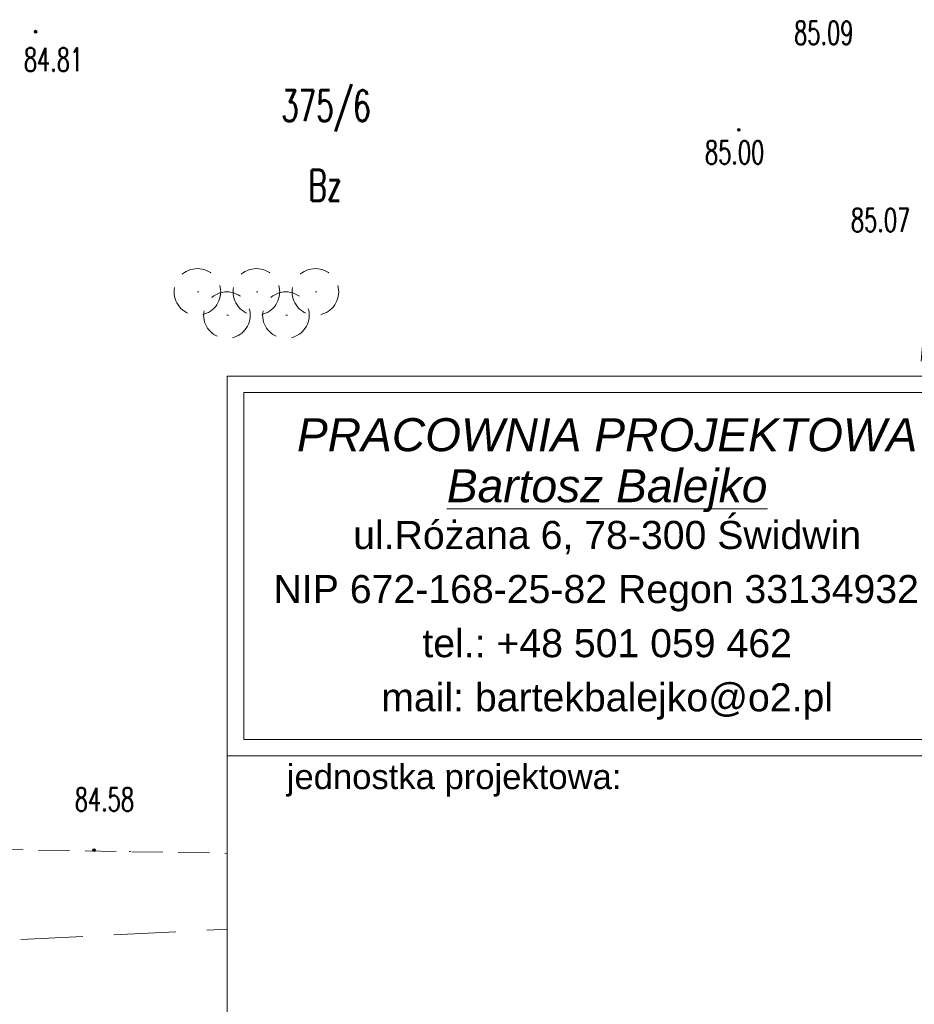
# Model space of a CAD drawing. Extents: x -134780 to 5540120, y 74663 to 5964901.
# Tile 11 of 84: x 5539558 to 5539586, y 5961279 to 5961311. Entities that reach past the tile are written whole.
import ezdxf
from ezdxf import colors
from ezdxf.entities.mleader import LeaderData, LeaderLine
from ezdxf.math import Vec2, Vec3

# ---------------------------------------------------------------- set-up
doc = ezdxf.new("R2010")
doc.units = 0
doc.header["$MEASUREMENT"] = 0
doc.set_wipeout_variables(frame=1)
for name, pattern in [('L_0_03', [1, 0.5, -0.5]), ('L_0_04', [1.5, 1, -0.5]), ('L_0_0C', [3, 2, -1])]:
    doc.linetypes.add(name, pattern=pattern)
for name, color, linetype, lineweight in [('#opisy', 7, 'Continuous', 0), ('0_Nr_Pióra__7', 7, 'Continuous', 13), ('ARCH TABELA_Nr_Pióra__21', 7, 'Continuous', 9), ('ARCH TABELA_Nr_Pióra__7', 7, 'Continuous', 13), ('mapa', 7, 'Continuous', 13), ('ogrodzenie_trwale_Nr_Pióra__7', 7, 'Continuous', 13), ('pikieta_sztuczna_Atr2_Nr_Pióra__7', 7, 'Continuous', 13), ('pikieta_sztuczna_Nr_Pióra__7', 7, 'Continuous', 13), ('plac_sportowy_Nr_Pióra__7', 7, 'Continuous', 13), ('Zakres_Nr_Pióra__7', 7, 'Continuous', 13), ('zasuwa_lub_zawor_Nr_Pióra__7', 7, 'Continuous', 13)]:
    doc.layers.add(name, color=color, linetype=linetype, lineweight=lineweight)
for name, color, linetype, lineweight, true_color in [('210_oznaczenie_konturu_uzytku_gruntowego_Nr_Pióra__3', 7, 'Continuous', 18, 0xff6600), ('211_numer_dzialki_ewidencyjnej_Nr_Pióra__96', 7, 'Continuous', 13, 0x00d59f), ('218_kontur_uzytku_gruntowego_Nr_Pióra__3', 7, 'Continuous', 18, 0xff6600), ('219_dzialka_ewidencyjna_Nr_Pióra__96', 7, 'Continuous', 13, 0x00d59f)]:
    doc.layers.add(name, color=color, linetype=linetype, lineweight=lineweight, true_color=true_color)
doc.styles.add('GENERATED_STYLE_10', font='ariali.ttf')
doc.styles.add('GENERATED_STYLE_7', font='Simplex.shx', dxfattribs={"bigfont": 'BIGFONT.SHX'})
doc.styles.add('GENERATED_STYLE_9', font='arial.ttf')
doc.styles.get("Standard").update_dxf_attribs({"font": 'txt', "bigfont": 'BIGFONT.SHX'})
doc.linetypes.add('L_0_15_SHX', pattern='A,0,[2,Rusinowo ZAGOSPODAROWANIE1.Shx,S=7.5,R=0,X=0,Y=0],-7.5,0', length=7.5)

# ---------------------------------------------------------------- blocks, each defined once
blk = doc.blocks.new('mapa')
at = {"layer": 'pikieta_sztuczna_Nr_Pióra__7', "linetype": 'Continuous'}
for points in [[(5539558.04, 5961310.115, 1), (5539558.04, 5961310.205, 1)], [(5539580.69, 5961306.955, 1), (5539580.69, 5961307.045, 1)], [(5539578.58, 5961294.395, 1), (5539578.58, 5961294.485, 1)], [(5539559.92, 5961283.755, 1), (5539559.92, 5961283.845, 1)], [(5539572.97, 5961283.595, 1), (5539572.97, 5961283.685, 1)], [(5539585.1, 5961283.405, 1), (5539585.1, 5961283.495, 1)]]:
    blk.add_hatch(color=252, dxfattribs=at).paths.add_polyline_path(points, flags=0)
at = {"layer": '0_Nr_Pióra__7', "color": 252, "linetype": 'Continuous'}
for p, q in [((5539558.04, 5961310.16), (5539558.09, 5961310.16)), ((5539580.69, 5961307), (5539580.74, 5961307)), ((5539563.25, 5961301.78), (5539563.3, 5961301.78)), ((5539565.15, 5961301.78), (5539565.2, 5961301.78)), ((5539567.05, 5961301.78), (5539567.1, 5961301.78)), ((5539564.2, 5961301.03), (5539564.25, 5961301.03)), ((5539566.1, 5961301.03), (5539566.15, 5961301.03)), ((5539578.58, 5961294.44), (5539578.63, 5961294.44)), ((5539559.92, 5961283.8), (5539559.97, 5961283.8)), ((5539561.05, 5961283.75), (5539561.1, 5961283.75)), ((5539572.97, 5961283.64), (5539573.02, 5961283.64)), ((5539585.1, 5961283.45), (5539585.15, 5961283.45)), ((5539585.4, 5961283.36), (5539585.45, 5961283.36))]:
    blk.add_line(p, q, dxfattribs=at)
at = {"layer": '218_kontur_uzytku_gruntowego_Nr_Pióra__3', "color": 252, "linetype": 'L_0_03', "flags": 128}
for points in [[(5539539.23, 5961271.12), (5539592.28, 5961282.36)], [(5539592.28, 5961282.36), (5539539.23, 5961271.12)]]:
    blk.add_lwpolyline(points, dxfattribs=at)
at = {"layer": '219_dzialka_ewidencyjna_Nr_Pióra__96', "color": 252, "linetype": 'Continuous', "flags": 128}
blk.add_lwpolyline([(5539539.23, 5961271.12), (5539592.28, 5961282.36)], dxfattribs=at)
at = {"layer": 'ogrodzenie_trwale_Nr_Pióra__7', "color": 252, "linetype": 'L_0_15_SHX', "flags": 128}
blk.add_lwpolyline([(5539538.19, 5961269.97), (5539543.69, 5961271.2), (5539558.75, 5961274.84), (5539587.14, 5961281.45), (5539589.13, 5961281.94), (5539591.61, 5961282.43), (5539595.52, 5961283.49), (5539598.74, 5961284.03), (5539607.59, 5961285.74), (5539613.67, 5961287.1), (5539625.71, 5961289.16), (5539630.82, 5961290.31), (5539630.94, 5961290.58)], dxfattribs=at)
at = {"layer": 'ogrodzenie_trwale_Nr_Pióra__7', "color": 252, "linetype": 'Continuous', "flags": 128}
blk.add_lwpolyline([(5539538.19, 5961269.97), (5539543.69, 5961271.2), (5539558.75, 5961274.84), (5539587.14, 5961281.45), (5539589.13, 5961281.94), (5539591.61, 5961282.43), (5539595.52, 5961283.49), (5539598.74, 5961284.03), (5539607.59, 5961285.74), (5539613.67, 5961287.1), (5539625.71, 5961289.16), (5539630.82, 5961290.31), (5539630.94, 5961290.58)], dxfattribs=at)
at = {"layer": 'pikieta_sztuczna_Nr_Pióra__7', "color": 252, "linetype": 'Continuous'}
for centre in [(5539558.04, 5961310.16), (5539580.69, 5961307), (5539578.58, 5961294.44), (5539559.92, 5961283.8), (5539572.97, 5961283.64), (5539585.1, 5961283.45)]:
    blk.add_circle(centre, 0.045, dxfattribs=at)
at = {"layer": 'plac_sportowy_Nr_Pióra__7', "color": 252, "linetype": 'L_0_04', "flags": 128}
blk.add_lwpolyline([(5539547.69, 5961311.76), (5539547.85, 5961313.02), (5539548.08, 5961317.05), (5539548.19, 5961318.69), (5539553.96, 5961318.57), (5539566.63, 5961318.35), (5539577.2, 5961318.26), (5539578.89, 5961318.3), (5539589.29, 5961318.26), (5539587.6, 5961310.7), (5539586.41, 5961297.98), (5539585.4, 5961283.36), (5539561.05, 5961283.75), (5539545.65, 5961284.02), (5539546.4, 5961294.88), (5539546.9, 5961301.69), (5539547.46, 5961306.59)], close=True, dxfattribs=at)
at = {"layer": 'plac_sportowy_Nr_Pióra__7', "color": 252, "linetype": 'L_0_04'}
for centre in [(5539563.25, 5961301.78), (5539565.15, 5961301.78), (5539567.05, 5961301.78), (5539564.2, 5961301.03), (5539566.1, 5961301.03)]:
    blk.add_circle(centre, 0.75, dxfattribs=at)
at = {"layer": 'Zakres_Nr_Pióra__7', "color": 252, "linetype": 'L_0_0C', "flags": 128}
blk.add_lwpolyline([(5539630.53, 5961390.3), (5539628.94, 5961331.74), (5539600.56, 5961283.04), (5539537.62, 5961279.94), (5539520.78, 5961299.6), (5539520.6, 5961305.18), (5539524.89, 5961364.28), (5539536.45, 5961379.17)], close=True, dxfattribs=at)
at = {"layer": '210_oznaczenie_konturu_uzytku_gruntowego_Nr_Pióra__3', "color": 252, "linetype": 'Continuous', "insert": (5539566.826, 5961305.711), "char_height": 1, "attachment_point": 1, "style": 'GENERATED_STYLE_7'}
blk.add_mtext('{\\W0.660000x;Bz}', dxfattribs=at)
at = {"layer": '211_numer_dzialki_ewidencyjnej_Nr_Pióra__96', "color": 252, "linetype": 'Continuous', "insert": (5539565.945, 5961308.275), "char_height": 1, "attachment_point": 1, "style": 'GENERATED_STYLE_7'}
blk.add_mtext('{\\W0.660000x;375/6}', dxfattribs=at)
at = {"layer": 'pikieta_sztuczna_Atr2_Nr_Pióra__7', "color": 252, "linetype": 'Continuous', "char_height": 0.75, "attachment_point": 1, "style": 'GENERATED_STYLE_7'}
for s, insert in [('{\\W0.660000x;85.09}', (5539582.469, 5961310.498)), ('{\\W0.660000x;84.81}', (5539557.659, 5961309.636)), ('{\\W0.660000x;85.00}', (5539579.599, 5961306.648)), ('{\\W0.660000x;85.07}', (5539584.299, 5961304.468)), ('{\\W0.660000x;84.88}', (5539578.809, 5961295.636)), ('{\\W0.660000x;84.76}', (5539572.859, 5961286.426)), ('{\\W0.660000x;84.58}', (5539559.299, 5961285.806)), ('{\\W0.660000x;84.95}', (5539582.259, 5961285.166))]:
    blk.add_mtext(s, dxfattribs=dict(at, insert=insert))
blk = doc.blocks.new('A$C68B9850F')
at = {"layer": 'ARCH TABELA_Nr_Pióra__21', "linetype": 'Continuous'}
for p, q in [((-87.5, 29.056), (-63.032, 29.056)), ((-87.5, 0), (-87.5, 29.056)), ((-87.5, 29.056), (0, 29.056)), ((-86.968, 17.354), (-86.968, 28.524)), ((-86.968, 28.524), (-63.564, 28.524)), ((-86.968, 17.354), (-63.564, 17.354)), ((-87.5, 16.822), (-63.032, 16.822))]:
    blk.add_line(p, q, dxfattribs=at)
at = {"layer": 'ARCH TABELA_Nr_Pióra__7', "linetype": 'Continuous', "insert": (-75.266, 27.699), "char_height": 1.06383, "attachment_point": 2, "line_spacing_factor": 0.926719, "style": 'GENERATED_STYLE_10'}
blk.add_mtext('{PRACOWNIA PROJEKTOWA\\P\\LBartosz Balejko}', dxfattribs=at)
at = {"layer": 'ARCH TABELA_Nr_Pióra__7', "linetype": 'Continuous', "insert": (-75.266, 24.39), "char_height": 0.90426, "width": 23.40426, "attachment_point": 2, "line_spacing_factor": 1.156383, "style": 'GENERATED_STYLE_9'}
blk.add_mtext('{ul.Różana 6, 78-300 Świdwin\\PNIP 672-168-25-82 Regon 331349321\\Ptel.: +48 501 059 462\\Pmail: bartekbalejko@o2.pl}', dxfattribs=at)
at = {"layer": 'ARCH TABELA_Nr_Pióra__7', "linetype": 'Continuous', "insert": (-85.585, 16.549), "char_height": 0.7979, "attachment_point": 1, "style": 'GENERATED_STYLE_9'}
blk.add_mtext('{jednostka projektowa:}', dxfattribs=at)

msp = doc.modelspace()

# ---------------------------------------------------------------- block references
at = {"layer": 'mapa', "color": 4, "lineweight": 40}
msp.add_blockref('mapa', (0, 0), dxfattribs=at)

# ---------------------------------------------------------------- next in the draw order: leaders
at = {"layer": '#opisy', "lineweight": 0}
ml = msp.add_multileader_mtext('Standard', dxfattribs=at)
ml.set_content('\\fArial|b0|i0|c238|p34;\\A1;G7 ', color=256)
ml.set_leader_properties()
ml.build(insert=Vec2(0, 0))
ml.multileader.update_dxf_attribs({"text_left_attachment_type": 5, "text_right_attachment_type": 5, "dogleg_length": 0.36, "arrow_head_size": 0.18})
ctx = ml.context
ctx.base_point, ctx.char_height, ctx.arrow_head_size, ctx.landing_gap_size, ctx.plane_origin = Vec3(5539543.518, 5961307.442), 1.5, 0.18, 0.09, Vec3(5539557.075, 5961278.187)
ctx.left_attachment, ctx.right_attachment, ctx.text_align_type = 5, 5, 2
notes = []
notes.append((ctx, [(0, (1, 1, 0), (5539549.23, 5961305.917), (-1, 0), 0.36, [(0, [(5539577.498, 5961324.796)], 0, [])])]))
ctx.mtext.insert, ctx.mtext.alignment, ctx.mtext.flow_direction = Vec3(5539548.78, 5961307.742), 3, 5
for ctx, leaders in notes:
    for number, flags, end, landing, length, lines in leaders:
        leader = LeaderData()
        leader.index, (leader.has_last_leader_line, leader.has_dogleg_vector, leader.attachment_direction) = number, flags
        leader.last_leader_point, leader.dogleg_vector, leader.dogleg_length = Vec3(end), Vec3(landing), length
        for number, points, colour, breaks in lines:
            line = LeaderLine()
            line.index, line.vertices, line.color, line.breaks = number, Vec3.list(points), colors.encode_raw_color(colour), breaks
            leader.lines.append(line)
        ctx.leaders.append(leader)

# ---------------------------------------------------------------- next in the draw order: wipeouts: each hides what was drawn before it
msp.add_wipeout([(5539564.213, 5961270.013), (5539564.213, 5961299.069), (5539651.713, 5961299.069), (5539651.713, 5961270.013)]).dxf.layer = 'zasuwa_lub_zawor_Nr_Pióra__7'

# ---------------------------------------------------------------- next in the draw order: block references
at = {"layer": 'zasuwa_lub_zawor_Nr_Pióra__7'}
msp.add_blockref('A$C68B9850F', (5539651.713, 5961270.013), dxfattribs=at)

# ---------------------------------------------------------------- next in the draw order: wipeouts: each hides what was drawn before it
msp.add_wipeout([(5539444.713, 5961266.963), (5539444.713, 5961415.463), (5539654.713, 5961415.463), (5539651.713, 5961412.413), (5539457.213, 5961412.413), (5539457.213, 5961270.013), (5539651.713, 5961270.013), (5539654.713, 5961266.963)]).dxf.layer = 'zasuwa_lub_zawor_Nr_Pióra__7'

doc.saveas('drawing.dxf')
